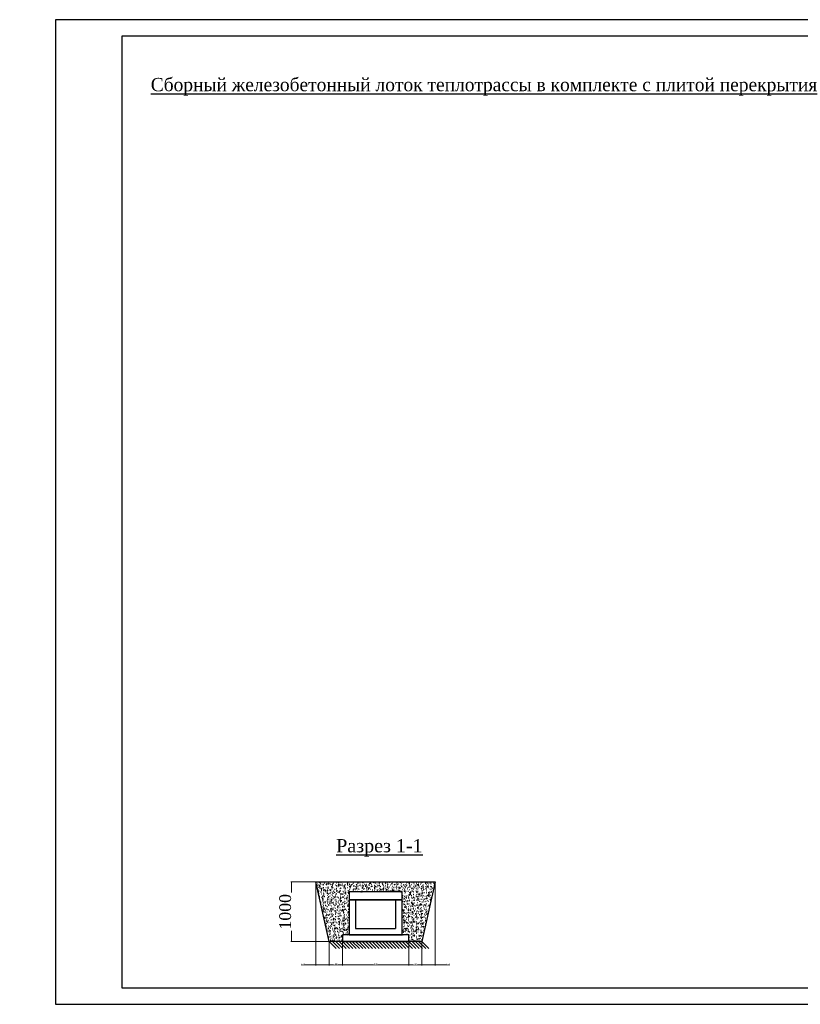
# Model space of a CAD drawing. Header units: millimetres. Extents: x 0 to 1576219, y -334896 to 156638.
# Tile 59 of 63: x 849504 to 1015266, y -212044 to -2889. Entities that reach past the tile are written whole.
import ezdxf

# ---------------------------------------------------------------- set-up
doc = ezdxf.new("R2010")
doc.units = ezdxf.units.MM
doc.layers.add('ВЫНОСКИ', color=7, linetype='Continuous')
doc.layers.add('Штрих Железобетона', color=7, linetype='Continuous')
doc.styles.add('##KLK', font='times.ttf')
doc.styles.add('ISO_1.0', font='isocpeur.ttf')
doc.dimstyles.new('250_KLK', dxfattribs={"dimtxt": 250, "dimasz": 100, "dimexe": 125, "dimexo": 0, "dimgap": 25, "dimtad": 1, "dimdec": 0, "dimzin": 0, "dimdsep": 46, "dimtxsty": '##KLK', "dimblk": 'ARCHTICK', "dimcen": 0, "dimclrd": 256, "dimclre": 256, "dimclrt": 256, "dimadec": 0, "dimazin": 0, "dimtfac": 1, "dimtdec": 0, "dimtofl": 0, "dimtmove": 0, "dimatfit": 3, "dimldrblk": 'ARCHTICK', "dimfxl": 1, "dimtolj": 1, "dimtzin": 0, "dimlwd": 13, "dimlwe": 13, "dimarcsym": 0})

# ---------------------------------------------------------------- blocks, each defined once
blk = doc.blocks.new('_ArchTick')
at = {"color": 0, "linetype": 'ByBlock', "const_width": 0.15}
blk.add_lwpolyline([(-0.5, -0.5), (0.5, 0.5)], dxfattribs=at)
blk = doc.blocks.new('*D354')
at = {"lineweight": 13, "transparency": 16777216}
for p, q in [((915208, -198728), (915208, -203777)), ((918025, -198728), (918025, -203777)), ((915208, -203652), (918025, -203652))]:
    blk.add_line(p, q, dxfattribs=at)
at = {"layer": 'Defpoints', "color": 0, "transparency": 16777216}
for p in [(915208, -198728), (918025, -198728)]:
    blk.add_point(p, dxfattribs=at)
at = {"transparency": 16777216, "insert": (916616, -203499), "char_height": 250, "attachment_point": 5, "style": '##KLK', "bg_fill": 3, "box_fill_scale": 1.1, "bg_fill_color": 256, "bg_fill_true_color": 13158600, "bg_fill_transparency": 0}
blk.add_mtext('\\A1;1408', dxfattribs=at)
at = {"layer": 'Defpoints', "color": 0, "transparency": 16777216}
blk.add_point((918025, -203652), dxfattribs=at)
at = {"lineweight": 13, "transparency": 16777216, "xscale": 100, "yscale": 100, "zscale": 100, "rotation": 180}
blk.add_blockref('_ArchTick', (915208, -203652), dxfattribs=at)
at = {"lineweight": 13, "transparency": 16777216, "xscale": 100, "yscale": 100, "zscale": 100}
blk.add_blockref('_ArchTick', (918025, -203652), dxfattribs=at)
blk = doc.blocks.new('*D355')
at = {"lineweight": 13, "transparency": 16777216}
for p, q in [((918025, -198728), (918025, -203777)), ((932109, -198728), (932109, -203777)), ((918025, -203652), (932109, -203652))]:
    blk.add_line(p, q, dxfattribs=at)
at = {"layer": 'Defpoints', "color": 0, "transparency": 16777216}
for p in [(918025, -198728), (932109, -198728), (932109, -203652)]:
    blk.add_point(p, dxfattribs=at)
at = {"lineweight": 13, "transparency": 16777216, "xscale": 100, "yscale": 100, "zscale": 100, "rotation": 180}
blk.add_blockref('_ArchTick', (918025, -203652), dxfattribs=at)
at = {"lineweight": 13, "transparency": 16777216, "xscale": 100, "yscale": 100, "zscale": 100}
blk.add_blockref('_ArchTick', (932109, -203652), dxfattribs=at)
at = {"transparency": 16777216, "insert": (925067, -203499), "char_height": 250, "attachment_point": 5, "style": '##KLK', "bg_fill": 3, "box_fill_scale": 1.1, "bg_fill_color": 256, "bg_fill_true_color": 13158600, "bg_fill_transparency": 0}
blk.add_mtext('\\A1;7042', dxfattribs=at)
blk = doc.blocks.new('*D356')
at = {"lineweight": 13, "transparency": 16777216}
for p, q in [((932109, -198728), (932109, -203777)), ((934926, -198728), (934926, -203777)), ((932109, -203652), (934926, -203652))]:
    blk.add_line(p, q, dxfattribs=at)
at = {"layer": 'Defpoints', "color": 0, "transparency": 16777216}
for p in [(932109, -198728), (934926, -198728)]:
    blk.add_point(p, dxfattribs=at)
at = {"transparency": 16777216, "insert": (933518, -203499), "char_height": 250, "attachment_point": 5, "style": '##KLK', "bg_fill": 3, "box_fill_scale": 1.1, "bg_fill_color": 256, "bg_fill_true_color": 13158600, "bg_fill_transparency": 0}
blk.add_mtext('\\A1;1408', dxfattribs=at)
at = {"layer": 'Defpoints', "color": 0, "transparency": 16777216}
blk.add_point((934926, -203652), dxfattribs=at)
at = {"lineweight": 13, "transparency": 16777216, "xscale": 100, "yscale": 100, "zscale": 100, "rotation": 180}
blk.add_blockref('_ArchTick', (932109, -203652), dxfattribs=at)
at = {"lineweight": 13, "transparency": 16777216, "xscale": 100, "yscale": 100, "zscale": 100}
blk.add_blockref('_ArchTick', (934926, -203652), dxfattribs=at)
blk = doc.blocks.new('*D357')
at = {"lineweight": 13, "transparency": 16777216}
for p, q in [((912391, -186052), (912391, -203777)), ((915208, -198728), (915208, -203777)), ((912391, -203652), (909273, -203652)), ((915208, -203652), (912391, -203652))]:
    blk.add_line(p, q, dxfattribs=at)
at = {"layer": 'Defpoints', "color": 0, "transparency": 16777216}
for p in [(912391, -186052), (915208, -198728), (915208, -203652)]:
    blk.add_point(p, dxfattribs=at)
at = {"lineweight": 13, "transparency": 16777216, "xscale": 100, "yscale": 100, "zscale": 100, "rotation": 180}
blk.add_blockref('_ArchTick', (912391, -203652), dxfattribs=at)
at = {"lineweight": 13, "transparency": 16777216, "xscale": 100, "yscale": 100, "zscale": 100}
blk.add_blockref('_ArchTick', (915208, -203652), dxfattribs=at)
at = {"transparency": 16777216, "insert": (909635, -203499), "char_height": 250, "attachment_point": 5, "style": '##KLK', "bg_fill": 3, "box_fill_scale": 1.1, "bg_fill_color": 256, "bg_fill_true_color": 13158600, "bg_fill_transparency": 0}
blk.add_mtext('\\A1;1408', dxfattribs=at)
blk = doc.blocks.new('*D358')
at = {"lineweight": 13, "transparency": 16777216}
for p, q in [((937743, -186052), (937743, -203777)), ((934926, -198728), (934926, -203777)), ((934926, -203652), (937743, -203652)), ((937743, -203652), (940861, -203652))]:
    blk.add_line(p, q, dxfattribs=at)
at = {"layer": 'Defpoints', "color": 0, "transparency": 16777216}
for p in [(937743, -186052), (934926, -198728), (934926, -203652)]:
    blk.add_point(p, dxfattribs=at)
at = {"lineweight": 13, "transparency": 16777216, "xscale": 100, "yscale": 100, "zscale": 100, "rotation": 180}
blk.add_blockref('_ArchTick', (934926, -203652), dxfattribs=at)
at = {"lineweight": 13, "transparency": 16777216, "xscale": 100, "yscale": 100, "zscale": 100}
blk.add_blockref('_ArchTick', (937743, -203652), dxfattribs=at)
at = {"transparency": 16777216, "insert": (940499, -203499), "char_height": 250, "attachment_point": 5, "style": '##KLK', "bg_fill": 3, "box_fill_scale": 1.1, "bg_fill_color": 256, "bg_fill_true_color": 13158600, "bg_fill_transparency": 0}
blk.add_mtext('\\A1;1408', dxfattribs=at)
blk = doc.blocks.new('*U350')
at = {"color": 0, "lineweight": -2}
for p, q in [((0, 0), (106, -106)), ((50, 0), (156, -106)), ((100, 0), (206, -106)), ((150, 0), (256, -106)), ((200, 0), (306, -106)), ((250, 0), (356, -106)), ((300, 0), (406, -106)), ((350, 0), (456, -106)), ((400, 0), (506, -106)), ((450, 0), (556, -106)), ((500, 0), (606, -106)), ((550, 0), (656, -106)), ((600, 0), (706, -106)), ((650, 0), (756, -106)), ((700, 0), (806, -106)), ((750, 0), (856, -106)), ((800, 0), (906, -106)), ((850, 0), (956, -106)), ((900, 0), (1006, -106)), ((950, 0), (1056, -106)), ((1000, 0), (1106, -106)), ((1050, 0), (1156, -106)), ((1100, 0), (1206, -106)), ((1150, 0), (1256, -106)), ((1200, 0), (1306, -106)), ((1250, 0), (1356, -106)), ((1300, 0), (1406, -106)), ((1350, 0), (1456, -106)), ((1400, 0), (1506, -106))]:
    blk.add_line(p, q, dxfattribs=at)
blk = doc.blocks.new('*D352')
at = {"lineweight": 13, "transparency": 16777216}
for p, q in [((925067, -186052), (907063, -186052)), ((907188, -186052), (907188, -198728)), ((925067, -198728), (907063, -198728))]:
    blk.add_line(p, q, dxfattribs=at)
at = {"layer": 'Defpoints', "color": 0, "transparency": 16777216}
for p in [(925067, -186052), (907188, -198728), (925067, -198728)]:
    blk.add_point(p, dxfattribs=at)
at = {"lineweight": 13, "transparency": 16777216, "xscale": 100, "yscale": 100, "zscale": 100}
for p, rotation in [((907188, -186052), 90), ((907188, -198728), 270)]:
    blk.add_blockref('_ArchTick', p, dxfattribs=dict(at, rotation=rotation))
at = {"transparency": 16777216, "insert": (905891, -192390), "char_height": 2500, "attachment_point": 5, "rotation": 90, "style": '##KLK', "bg_fill": 3, "box_fill_scale": 1.1, "bg_fill_color": 256, "bg_fill_true_color": 13158600, "bg_fill_transparency": 0}
blk.add_mtext('\\A1;1000', dxfattribs=at)

msp = doc.modelspace()

# ---------------------------------------------------------------- hatches: boundary and pattern name
at = {"layer": 'Штрих Железобетона'}
h = msp.add_hatch(dxfattribs=at)
h.set_pattern_fill('AR-CONC', color=256, scale=7.04227)
h.set_pattern_definition([(50, (7588695.4, 8563341.6), (1282.99359, -112.24734), [134.15524, -1475.70764]), (355, (7588695.4, 8563341.6), (-248.19368, 1345.47385), [107.32419, -1180.57022]), (100.451445, (7588802.3, 8563332.3), (1034.7999, 1233.22645), [114.01441, -1254.15955]), (46.1842, (7588695.4, 8563699.4), (1909.01174, -296.07342), [201.23286, -2213.56145]), (96.635558, (7588854.5, 8563674.7), (1671.86396, 1742.44152), [171.0217, -1881.24102]), (351.184151, (7588695.4, 8563699.4), (1671.86396, 1742.44152), [160.98606, -1770.84727]), (21, (7588874.2, 8563609.9), (1067.70945, -720.17912), [134.15524, -1475.70764]), (326, (7588874.2, 8563609.9), (435.22656, 1297.10135), [107.32419, -1180.56611]), (71.451445, (7588963.2, 8563549.9), (1502.936, 576.92224), [114.01441, -1254.15739]), (37.5, (7588695.37, 8563341.6), (21.750777, 595.459396), [0, -1166.256216, 0, -1198.453474, 0, -1185.03795]), (7.5, (7588695.37, 8563341.6), (470.56209, 705.498636), [0, -683.297354, 0, -1139.42517, 0, -451.655973]), (327.5, (7588296.5, 8563341.6), (954.865553, -40.34336), [0, -447.18413, 0, -1395.21449, 0, -1851.342306]), (317.5, (7588117.6, 8563341.6), (1043.16566, 179.06021), [0, -581.33937, 0, -926.56552, 0, -1314.72135])])
h.paths.add_polyline_path([(937743.11, -186052.248), (912390.939, -186052.248), (915207.847, -198728.334), (918024.755, -198728.334), (918024.755, -197319.88), (919433.208, -197319.88), (919433.208, -188164.929), (930700.84, -188164.929), (930700.84, -197319.88), (932109.294, -197319.88), (932109.294, -198728.334), (934926.202, -198728.334)])

# ---------------------------------------------------------------- linework, layer by layer
for points in [[(857074.49, -212044.215), (1152849.821, -212044.215), (1152849.821, -2888.802), (857074.49, -2888.802)], [(871159.03, -208523.08), (1149328.686, -208523.08), (1149328.686, -6409.937), (871159.03, -6409.937)], [(919433.208, -189855.074), (930700.84, -189855.074), (930700.84, -188164.929), (919433.208, -188164.929)], [(919433.208, -197319.88), (930700.84, -197319.88), (930700.84, -189855.074), (919433.208, -189855.074)], [(918024.755, -198728.334), (932109.294, -198728.334), (932109.294, -197319.88), (918024.755, -197319.88)]]:
    msp.add_lwpolyline(points, close=True)
for points in [[(915207.847, -198728.334), (912390.939, -186052.248), (937743.11, -186052.248), (934926.202, -198728.334), (915207.847, -198728.334)], [(920841.662, -189855.074), (920841.662, -195911.426)], [(929292.386, -189855.074), (929292.386, -195911.426)], [(920841.662, -195911.426), (929292.386, -195911.426)]]:
    msp.add_lwpolyline(points)
at = {"color": 6}
msp.add_lwpolyline([(930700.84, -197319.88), (930700.84, -188164.929), (919433.208, -188164.929), (919433.208, -197319.88)], dxfattribs=at)

# ---------------------------------------------------------------- texts
at = {"char_height": 2816.90792, "attachment_point": 5, "style": '##KLK'}
for s, insert, width in [('{\\LСборный железобетонный лоток теплотрассы в комплекте с плитой перекрытия}', (950228.113, -17130.144), 148356.1281), ('{\\LРазрез 1-1}', (925896.24, -178808.36), 23532.3809)]:
    msp.add_mtext(s, dxfattribs=dict(at, insert=insert, width=width))
at = {"layer": 'ВЫНОСКИ', "color": 7, "lineweight": 0, "insert": (740193.485, -198339.377), "char_height": 750, "width": 5936.06224, "attachment_point": 1, "style": 'ISO_1.0'}
msp.add_mtext('\\pi1111.78112;Узел 1-1', dxfattribs=at)

# ---------------------------------------------------------------- next in the draw order: dimensions: what is measured, and where the dimension line sits
dim = msp.add_linear_dim(base=(918024.755, -203651.568), p1=(915207.847, -198728.334), p2=(918024.755, -198728.334), dimstyle='250_KLK', override={"dimscale": 1, "dimlfac": 0.5, "dimtmove": 1, "dimfxl": 1.25, "dimtfill": 1, "dimarcsym": 1})
dim.commit()
dim.dimension.update_dxf_attribs({"geometry": '*D354', "text_midpoint": (916616.301, -203651.568), "dimtype": 160})

# ---------------------------------------------------------------- next in the draw order: dimensions: what is measured, and where the dimension line sits
dim = msp.add_linear_dim(base=(915207.847, -203651.568), p1=(912390.939, -186052.248), p2=(915207.847, -198728.334), dimstyle='250_KLK', override={"dimscale": 1, "dimlfac": 0.5, "dimfxl": 1.25, "dimtfill": 1, "dimarcsym": 1})
dim.commit()
dim.dimension.update_dxf_attribs({"geometry": '*D357', "text_midpoint": (909635.213, -203651.568), "dimtype": 160})
dim = msp.add_linear_dim(base=(932109.294, -203651.568), p1=(918024.755, -198728.334), p2=(932109.294, -198728.334), dimstyle='250_KLK', override={"dimscale": 1, "dimlfac": 0.5, "dimtmove": 1, "dimfxl": 1.25, "dimtfill": 1, "dimarcsym": 1})
dim.commit()
dim.dimension.update_dxf_attribs({"geometry": '*D355', "text_midpoint": (925067.024, -203499.044)})

# ---------------------------------------------------------------- next in the draw order: dimensions: what is measured, and where the dimension line sits
dim = msp.add_linear_dim(base=(934926.202, -203651.568), p1=(932109.294, -198728.334), p2=(934926.202, -198728.334), dimstyle='250_KLK', override={"dimscale": 1, "dimlfac": 0.5, "dimtmove": 1, "dimfxl": 1.25, "dimtfill": 1, "dimarcsym": 1})
dim.commit()
dim.dimension.update_dxf_attribs({"geometry": '*D356', "text_midpoint": (933517.748, -203651.568), "dimtype": 160})

# ---------------------------------------------------------------- next in the draw order: dimensions: what is measured, and where the dimension line sits
dim = msp.add_linear_dim(base=(934926.202, -203651.568), p1=(937743.11, -186052.248), p2=(934926.202, -198728.334), angle=180, dimstyle='250_KLK', override={"dimscale": 1, "dimlfac": 0.5, "dimfxl": 1.25, "dimtfill": 1, "dimarcsym": 1})
dim.commit()
dim.dimension.update_dxf_attribs({"geometry": '*D358', "text_midpoint": (940498.836, -203651.568), "dimtype": 160})

# ---------------------------------------------------------------- next in the draw order: block references
at = {"xscale": 14.08453958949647, "yscale": 14.08453958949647, "zscale": 14.08453958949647}
msp.add_blockref('*U350', (915207.847, -198728.334), dxfattribs=at)

# ---------------------------------------------------------------- next in the draw order: dimensions: what is measured, and where the dimension line sits
dim = msp.add_linear_dim(base=(907187.913, -198728.334), p1=(925067.024, -186052.248), p2=(925067.024, -198728.334), angle=90, text='1000', dimstyle='250_KLK', override={"dimtxt": 2500, "dimlfac": 0.5, "dimfxl": 1.25, "dimtfill": 1, "dimarcsym": 1})
dim.commit()
dim.dimension.update_dxf_attribs({"geometry": '*D352', "text_midpoint": (905891.284, -192390.291)})

doc.saveas('drawing.dxf')
